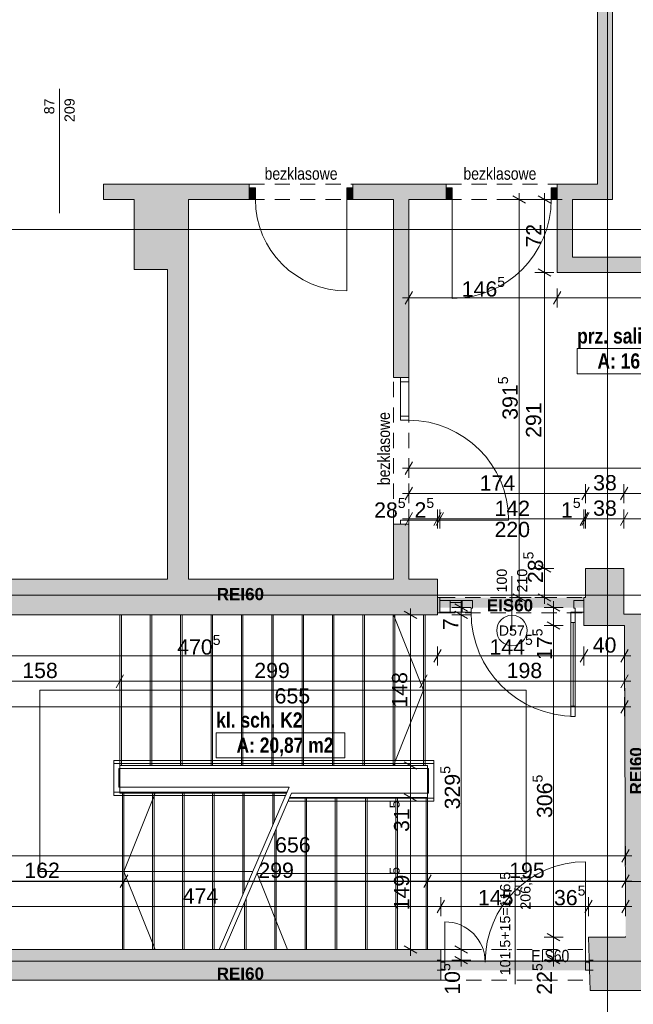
# Paper-space layout 'A-34 RZUT - PIĘTRO 4' of a CAD drawing. Header units: millimetres. Extents: x 0 to 800, y 0 to 550.
# Tile 3 of 15: x 110 to 230, y 162 to 356. Entities that reach past the tile are written whole.
import ezdxf
from ezdxf.xclip import XClip

# ---------------------------------------------------------------- set-up
doc = ezdxf.new("R2010")
doc.units = ezdxf.units.MM
doc.header["$MEASUREMENT"] = 0
doc.header["$XCLIPFRAME"] = 0
for name, pattern in [('ACAD_ISO03W100', [300, 120, -180]), ('DASHDOTX2', [1000, 500, -250, 0, -250]), ('GESTRICHELT2', [93.75, 62.5, -31.25]), ('Przer. długie kreski', [2.5, 1.5, -1])]:
    doc.linetypes.add(name, pattern=pattern)
for name, color, linetype, lineweight in [('A_linie przekroju_Nr_pióra__1', 7, 'Continuous', 20), ('A_strefy_Nr_pióra__1', 7, 'Continuous', 20), ('A_wymiary_Nr_pióra__1', 7, 'Continuous', 20), ('A_wymiary_Nr_pióra__2', 8, 'Continuous', 13), ('A_ściany_Nr_pióra__1', 7, 'Continuous', 20), ('Drzwi Archicad_Nr_pióra__1', 7, 'Continuous', 20), ('Drzwi Archicad_Nr_pióra__3', 252, 'Continuous', 13), ('Znaczniki drzwi Archicada_Nr_pióra__3', 252, 'Continuous', 13)]:
    doc.layers.add(name, color=color, linetype=linetype, lineweight=lineweight)
for name, color, linetype, lineweight, true_color in [('A_opis_Nr_pióra__8', 7, 'Continuous', 13, 0x4c4c4c), ('A_osie_Nr_pióra__16', 7, 'Continuous', 5, 0x0f0f0f), ('A_pochwyt_Nr_pióra__161', 7, 'Continuous', 5, 0x949494), ('A_ppoż proj_Nr_pióra__8', 7, 'Continuous', 13, 0x4c4c4c), ('A_ppoż_Nr_pióra__8', 7, 'Continuous', 13, 0x4c4c4c), ('A_schody_Nr_pióra__10', 7, 'Continuous', 13, 0x4b4b4b), ('A_schody_Nr_pióra__4', 7, 'Continuous', 18, 0x4b4b4b), ('A_ściany_Nr_pióra__10', 7, 'Continuous', 13, 0x4b4b4b)]:
    doc.layers.add(name, color=color, linetype=linetype, lineweight=lineweight, true_color=true_color)
for name, color, linetype in [('A_podrys', 7, 'Continuous'), ('A_ppoż', 7, 'Continuous'), ('A_ppoż proj', 7, 'Continuous'), ('A_ściany', 7, 'Continuous'), ('Drzwi Archicad', 7, 'Continuous')]:
    doc.layers.add(name, color=color, linetype=linetype)
doc.styles.add('STYL_AUTOMATYCZNY_1', font='arial.ttf')
doc.styles.add('STYL_AUTOMATYCZNY_2', font='ARIALN.TTF')
doc.styles.add('STYL_AUTOMATYCZNY_3', font='arial.ttf')
doc.styles.add('STYL_AUTOMATYCZNY_4', font='arial.ttf')
doc.styles.add('STYL_AUTOMATYCZNY_5', font='arial.ttf')
doc.styles.add('STYL_AUTOMATYCZNY_6', font='ARIALN.TTF')

# ---------------------------------------------------------------- blocks, each defined once
blk = doc.blocks.new('Rysunek_1_1', base_point=(-3193.21, -647.6))
at = {"layer": 'A_ppoż', "linetype": 'Continuous', "lineweight": 0, "true_color": 0x0b0b0b}
blk.add_hatch(color=28, dxfattribs=at).paths.add_polyline_path([(192.53, 168.77), (221.83, 168.77), (221.83, 170.77), (192.53, 170.77)])
at = {"layer": 'A_ppoż proj', "linetype": 'Continuous', "lineweight": 0, "true_color": 0x121212}
blk.add_hatch(color=250, dxfattribs=at).paths.add_polyline_path([(220.73, 242.11), (192.35, 242.11), (192.35, 240.15), (220.73, 240.15)])
at = {"layer": 'A_ściany', "linetype": 'Continuous', "lineweight": 0, "true_color": 0x000000}
for points in [[(223.37, 419.93), (223.37, 323.45), (226.37, 323.45), (226.37, 419.93)], [(126.11, 320.45), (154.81, 320.45), (154.81, 323.45), (126.11, 323.45)], [(175.21, 320.45), (183.21, 320.45), (186.21, 323.45), (175.21, 323.45)], [(186.21, 323.45), (183.21, 320.45), (183.21, 285.39), (186.21, 285.39)], [(186.21, 320.45), (193.59, 320.45), (193.59, 323.45), (186.21, 323.45)], [(215.47, 320.45), (226.37, 320.45), (226.37, 323.45), (215.47, 323.45)], [(142.81, 306.69), (142.81, 320.45), (132.11, 320.45), (132.11, 306.69)], [(215.47, 320.45), (215.47, 306.07), (218.47, 309.07), (218.47, 320.45)], [(215.47, 306.07), (287.41, 306.07), (287.41, 309.07), (218.47, 309.07)], [(142.81, 245.71), (142.81, 306.69), (138.71, 306.69), (138.71, 245.71)], [(183.21, 245.71), (186.21, 245.71), (186.21, 256.53), (183.21, 256.53)], [(228.61, 247.85), (221.01, 247.85), (221.01, 242.11), (220.73, 242.11), (220.73, 236.63), (228.73, 236.63), (228.74, 233.08), (234.11, 233.09), (234.12, 233.87), (234.22, 233.87), (234.22, 238.87), (228.61, 238.87)], [(97.73, 238.71), (191.87, 238.71), (191.87, 245.71), (87.64, 245.71)], [(191.88, 239.11), (192.35, 239.11), (192.35, 242.11), (191.88, 242.11)], [(228.74, 233.08), (228.92, 175.31), (233.81, 175.31), (234.11, 233.09)], [(233.73, 175.31), (221.63, 175.31), (221.92, 164.78), (233.85, 164.78)], [(192.53, 172.85), (97.73, 172.85), (97.73, 166.85), (192.53, 166.85)]]:
    blk.add_hatch(color=18, dxfattribs=at).paths.add_polyline_path(points)
at = {"layer": 'Drzwi Archicad', "linetype": 'Continuous', "lineweight": 0, "true_color": 0xfdfdfd}
for points in [[(154.81, 322.75), (154.81, 320.45), (156.01, 320.45), (156.01, 322.75)], [(175.21, 320.45), (175.21, 322.75), (174.01, 322.75), (174.01, 320.45)], [(193.59, 320.45), (194.79, 320.45), (194.79, 322.75), (193.59, 322.75)], [(215.47, 322.75), (214.27, 322.75), (214.27, 320.45), (215.47, 320.45)]]:
    blk.add_hatch(color=7, dxfattribs=at).paths.add_polyline_path(points)
at = {"layer": 'A_linie przekroju_Nr_pióra__1', "color": 7, "linetype": 'ACAD_ISO03W100', "lineweight": 20, "ltscale": 2}
blk.add_line((83.24, 186.21), (545.17, 186.21), dxfattribs=at)
at = {"layer": 'A_osie_Nr_pióra__16', "color": 250, "linetype": 'DASHDOTX2', "lineweight": 5, "ltscale": 2, "true_color": 0x0f0f0f}
for p, q in [((225.38, 374.19), (225.38, 110.55)), ((545.17, 314.55), (96.77, 314.55)), ((545.17, 242.55), (96.77, 242.55)), ((545.17, 170.55), (96.77, 170.55))]:
    blk.add_line(p, q, dxfattribs=at)
at = {"layer": 'A_pochwyt_Nr_pióra__161', "color": 252, "linetype": 'Continuous', "lineweight": 5, "ltscale": 2, "true_color": 0x949494}
for p, q in [((128.13, 210.05), (128.13, 203.19)), ((128.13, 210.05), (191.13, 210.05)), ((128.13, 209.45), (191.13, 209.45)), ((191.13, 202.05), (191.13, 210.05)), ((129.13, 208.45), (190.13, 208.45)), ((129.13, 208.45), (129.13, 204.79)), ((190.13, 203.65), (190.13, 208.45)), ((128.13, 203.79), (162.2, 203.79)), ((129.13, 204.79), (162.64, 204.79)), ((163.14, 203.65), (190.13, 203.65)), ((128.13, 203.19), (161.95, 203.19)), ((162.46, 202.05), (191.13, 202.05)), ((162.71, 202.65), (191.13, 202.65))]:
    blk.add_line(p, q, dxfattribs=at)
at = {"layer": 'A_schody_Nr_pióra__10', "color": 251, "linetype": 'GESTRICHELT2', "lineweight": 13, "ltscale": 2, "true_color": 0x4b4b4b}
for p, q in [((129.63, 238.71), (129.63, 209.07)), ((135.61, 238.71), (135.61, 209.07)), ((141.59, 238.71), (141.59, 209.07)), ((147.57, 238.71), (147.57, 209.07)), ((153.55, 238.71), (153.55, 209.07)), ((159.53, 238.71), (159.53, 209.07)), ((165.51, 238.71), (165.51, 209.07)), ((171.49, 238.71), (171.49, 209.07)), ((177.47, 238.71), (177.47, 209.07)), ((183.45, 238.71), (183.45, 209.07)), ((189.43, 238.71), (189.43, 209.07)), ((129.83, 172.85), (129.83, 203.61)), ((135.75, 172.85), (135.75, 203.61)), ((141.67, 172.85), (141.67, 203.61)), ((147.59, 172.85), (147.59, 203.61)), ((153.51, 183.61), (153.51, 203.61)), ((159.43, 197.35), (159.43, 203.61)), ((165.79, 172.85), (165.79, 202.79)), ((171.75, 172.85), (171.75, 202.79)), ((177.71, 172.85), (177.71, 202.79)), ((183.67, 172.85), (183.67, 202.79)), ((189.63, 172.85), (189.63, 202.79)), ((159.83, 172.85), (159.83, 195.96)), ((153.87, 172.85), (153.87, 182.12))]:
    blk.add_line(p, q, dxfattribs=at)
at = {"layer": 'A_schody_Nr_pióra__4', "color": 251, "linetype": 'Continuous', "lineweight": 18, "ltscale": 2, "true_color": 0x4b4b4b}
for p, q in [((129.33, 203.61), (129.33, 238.71)), ((135.31, 209.07), (135.31, 238.71)), ((141.29, 209.07), (141.29, 238.71)), ((147.27, 209.07), (147.27, 238.71)), ((153.25, 209.07), (153.25, 238.71)), ((159.23, 209.07), (159.23, 238.71)), ((165.21, 209.07), (165.21, 238.71)), ((171.19, 209.07), (171.19, 238.71)), ((177.17, 209.07), (177.17, 238.71)), ((183.15, 209.07), (183.15, 238.71)), ((183.21, 238.71), (189.13, 223.89)), ((189.13, 209.07), (189.13, 238.71)), ((113.53, 223.89), (209.33, 223.89)), ((113.53, 188.23), (113.53, 223.89)), ((183.21, 209.07), (189.13, 223.89)), ((209.33, 187.82), (209.33, 223.89)), ((189.93, 209.07), (129.33, 209.07)), ((189.93, 209.07), (189.93, 172.85)), ((162.13, 203.61), (129.33, 203.61)), ((130.13, 203.61), (130.13, 172.85)), ((136.28, 203.61), (130.13, 188.23)), ((136.05, 203.61), (136.05, 172.85)), ((141.97, 203.61), (141.97, 172.85)), ((147.89, 203.61), (147.89, 172.85)), ((162.64, 204.79), (148.88, 172.85)), ((163.14, 203.65), (149.88, 172.85)), ((153.81, 203.61), (153.81, 184.31)), ((159.73, 203.61), (159.73, 198.05)), ((189.93, 202.79), (162.77, 202.79)), ((166.09, 202.79), (166.09, 172.85)), ((172.05, 202.79), (172.05, 172.85)), ((178.01, 202.79), (178.01, 172.85)), ((183.97, 202.79), (183.97, 172.85)), ((160.13, 196.66), (160.13, 172.85)), ((155.5, 188.23), (113.53, 188.23)), ((136.28, 172.85), (130.13, 188.23)), ((209.33, 187.82), (156.33, 187.82)), ((162.31, 172.85), (156.33, 187.82)), ((154.17, 182.82), (154.17, 172.85))]:
    blk.add_line(p, q, dxfattribs=at)
at = {"layer": 'A_strefy_Nr_pióra__1', "color": 7, "linetype": 'Continuous', "lineweight": 20, "ltscale": 2}
for p, q in [((219.38, 291.09), (219.38, 286.14)), ((219.38, 291.09), (251.82, 291.09)), ((219.38, 286.14), (251.82, 286.14)), ((148.29, 215.5), (148.29, 210.56)), ((148.29, 215.5), (173.6, 215.5)), ((173.6, 215.5), (173.6, 210.56)), ((148.29, 210.56), (173.6, 210.56))]:
    blk.add_line(p, q, dxfattribs=at)
at = {"layer": 'A_wymiary_Nr_pióra__1', "color": 7, "linetype": 'Continuous', "lineweight": 20, "ltscale": 2}
for p, q in [((209.19, 319.73), (206.69, 321.18)), ((214.19, 319.73), (211.69, 321.18)), ((211.69, 306.8), (214.19, 305.35)), ((186.94, 302.32), (185.49, 299.82)), ((216.2, 302.32), (214.75, 299.82)), ((186.94, 268.82), (185.49, 266.32)), ((186.94, 263.82), (185.49, 261.32)), ((221.74, 263.82), (220.29, 261.32)), ((229.34, 263.82), (227.89, 261.32)), ((186.94, 258.82), (185.49, 256.32)), ((191.15, 256.32), (192.6, 258.82)), ((193.07, 258.82), (191.63, 256.32)), ((220.01, 256.32), (221.46, 258.82)), ((221.74, 258.82), (220.29, 256.32)), ((229.34, 258.82), (227.89, 256.32)), ((211.69, 248.58), (214.19, 247.13)), ((206.69, 242.83), (209.19, 241.38)), ((211.69, 242.83), (214.19, 241.38)), ((195.31, 240.87), (197.81, 239.42)), ((215.98, 239.42), (213.48, 240.87)), ((187.81, 237.98), (185.31, 239.43)), ((197.81, 237.98), (195.31, 239.43)), ((213.48, 237.35), (215.98, 235.9)), ((192.6, 231.88), (191.15, 229.38)), ((221.46, 231.88), (220.01, 229.38)), ((228.01, 229.38), (229.46, 231.88)), ((130.06, 226.88), (128.61, 224.38)), ((189.86, 226.88), (188.41, 224.38)), ((228.01, 224.38), (229.46, 226.88)), ((228.01, 219.38), (229.46, 221.88)), ((185.31, 209.79), (187.81, 208.34)), ((185.31, 203.51), (187.81, 202.06)), ((228.2, 190.06), (229.65, 192.56)), ((130.86, 187.56), (129.41, 185.06)), ((190.66, 187.56), (189.21, 185.06)), ((228.2, 185.06), (229.65, 187.56)), ((193.26, 182.56), (191.81, 180.06)), ((222.36, 182.56), (220.91, 180.06)), ((228.2, 180.06), (229.65, 182.56)), ((213.48, 176.03), (215.98, 174.58)), ((185.31, 173.57), (187.81, 172.12)), ((195.31, 173.57), (197.81, 172.12)), ((195.31, 171.49), (197.81, 170.04)), ((213.48, 171.49), (215.98, 170.04))]:
    blk.add_line(p, q, dxfattribs=at)
at = {"layer": 'A_wymiary_Nr_pióra__2', "color": 8, "linetype": 'Continuous', "lineweight": 13, "ltscale": 2}
for p, q in [((207.94, 320.45), (207.94, 321.68)), ((212.94, 320.45), (212.94, 321.68)), ((209.81, 320.45), (206.06, 320.45)), ((207.94, 242.11), (207.94, 320.45)), ((214.81, 320.45), (211.06, 320.45)), ((212.94, 306.07), (212.94, 320.45)), ((214.81, 306.07), (211.06, 306.07)), ((212.94, 247.85), (212.94, 306.07)), ((186.21, 299.2), (186.21, 302.95)), ((215.47, 299.2), (215.47, 302.95)), ((184.99, 301.07), (186.21, 301.07)), ((186.21, 301.07), (215.47, 301.07)), ((215.47, 301.07), (281.71, 301.07)), ((186.21, 265.7), (186.21, 269.45)), ((184.99, 267.57), (186.21, 267.57)), ((186.21, 267.57), (283.49, 267.57)), ((186.21, 260.7), (186.21, 264.45)), ((221.01, 260.7), (221.01, 264.45)), ((228.61, 260.7), (228.61, 264.45)), ((184.99, 262.57), (186.21, 262.57)), ((186.21, 262.57), (221.01, 262.57)), ((221.01, 262.57), (228.61, 262.57)), ((228.61, 262.57), (277.99, 262.57)), ((186.21, 255.7), (186.21, 259.45)), ((191.87, 255.7), (191.87, 259.45)), ((192.35, 255.7), (192.35, 259.45)), ((220.73, 255.7), (220.73, 259.45)), ((221.01, 255.7), (221.01, 259.45)), ((228.61, 255.7), (228.61, 259.45)), ((184.99, 257.57), (186.21, 257.57)), ((186.21, 257.57), (191.87, 257.57)), ((191.87, 257.57), (192.35, 257.57)), ((192.35, 257.57), (220.73, 257.57)), ((220.73, 257.57), (221.01, 257.57)), ((221.01, 257.57), (228.61, 257.57)), ((228.61, 257.57), (245.03, 257.57)), ((214.81, 247.85), (211.06, 247.85)), ((212.94, 242.11), (212.94, 247.85)), ((196.56, 240.15), (196.56, 241.37)), ((209.81, 242.11), (206.06, 242.11)), ((207.94, 240.88), (207.94, 242.11)), ((214.81, 242.11), (211.06, 242.11)), ((212.94, 240.88), (212.94, 242.11)), ((214.73, 240.15), (214.73, 241.37)), ((188.44, 238.71), (184.69, 238.71)), ((186.56, 238.71), (186.56, 239.93)), ((186.56, 209.07), (186.56, 238.71)), ((198.44, 240.15), (194.69, 240.15)), ((198.44, 238.71), (194.69, 238.71)), ((196.56, 238.71), (196.56, 240.15)), ((196.56, 172.85), (196.56, 238.71)), ((216.61, 240.15), (212.86, 240.15)), ((214.73, 236.63), (214.73, 240.15)), ((216.61, 236.63), (212.86, 236.63)), ((214.73, 175.31), (214.73, 236.63)), ((191.87, 228.75), (191.87, 232.5)), ((220.73, 228.75), (220.73, 232.5)), ((228.73, 228.75), (228.73, 232.5)), ((97.73, 230.63), (191.87, 230.63)), ((191.87, 230.63), (220.73, 230.63)), ((220.73, 230.63), (228.73, 230.63)), ((228.73, 230.63), (229.96, 230.63)), ((129.33, 223.75), (129.33, 227.5)), ((189.13, 223.75), (189.13, 227.5)), ((228.73, 223.75), (228.73, 227.5)), ((97.73, 225.63), (129.33, 225.63)), ((129.33, 225.63), (189.13, 225.63)), ((189.13, 225.63), (228.73, 225.63)), ((228.73, 225.63), (229.96, 225.63)), ((228.73, 218.75), (228.73, 222.5)), ((97.73, 220.63), (228.73, 220.63)), ((228.73, 220.63), (229.96, 220.63)), ((188.44, 209.07), (184.69, 209.07)), ((186.56, 202.79), (186.56, 209.07)), ((188.44, 202.79), (184.69, 202.79)), ((186.56, 172.85), (186.56, 202.79)), ((228.92, 189.43), (228.92, 193.18)), ((97.73, 191.31), (228.92, 191.31)), ((228.92, 191.31), (230.15, 191.31)), ((130.13, 184.43), (130.13, 188.18)), ((189.93, 184.43), (189.93, 188.18)), ((228.92, 184.43), (228.92, 188.18)), ((97.73, 186.31), (130.13, 186.31)), ((130.13, 186.31), (189.93, 186.31)), ((189.93, 186.31), (228.92, 186.31)), ((228.92, 186.31), (230.15, 186.31)), ((192.53, 179.43), (192.53, 183.18)), ((221.63, 179.43), (221.63, 183.18)), ((228.92, 179.43), (228.92, 183.18)), ((97.73, 181.31), (192.53, 181.31)), ((192.53, 181.31), (221.63, 181.31)), ((221.63, 181.31), (228.92, 181.31)), ((228.92, 181.31), (230.15, 181.31)), ((216.61, 175.31), (212.86, 175.31)), ((214.73, 170.77), (214.73, 175.31)), ((188.44, 172.85), (184.69, 172.85)), ((186.56, 171.62), (186.56, 172.85)), ((198.44, 172.85), (194.69, 172.85)), ((196.56, 170.77), (196.56, 172.85)), ((198.44, 170.77), (194.69, 170.77)), ((196.56, 169.54), (196.56, 170.77)), ((216.61, 170.77), (212.86, 170.77)), ((214.73, 169.54), (214.73, 170.77))]:
    blk.add_line(p, q, dxfattribs=at)
at = {"layer": 'A_ściany_Nr_pióra__1', "color": 7, "linetype": 'Continuous', "lineweight": 20, "ltscale": 2}
for p, q in [((126.11, 320.45), (126.11, 323.45)), ((154.81, 323.45), (154.07, 323.45)), ((154.81, 322.75), (154.81, 323.45)), ((154.81, 320.45), (154.81, 322.75)), ((175.21, 323.45), (175.95, 323.45)), ((175.21, 322.75), (175.21, 323.45)), ((175.21, 320.45), (175.21, 322.75)), ((193.59, 323.45), (192.85, 323.45)), ((193.59, 322.75), (193.59, 323.45)), ((193.59, 320.45), (193.59, 322.75)), ((215.47, 323.45), (216.21, 323.45)), ((215.47, 322.75), (215.47, 323.45)), ((215.47, 320.45), (215.47, 322.75)), ((154.81, 320.45), (153.87, 320.45)), ((175.21, 320.45), (176.15, 320.45)), ((193.59, 320.45), (192.65, 320.45)), ((215.47, 320.45), (216.41, 320.45)), ((183.21, 285.39), (183.21, 286.13)), ((184.61, 285.39), (183.21, 285.39)), ((186.21, 285.39), (184.61, 285.39)), ((186.21, 285.39), (186.21, 286.13)), ((183.21, 256.53), (183.21, 255.79)), ((184.61, 256.53), (183.21, 256.53)), ((186.21, 256.53), (184.61, 256.53)), ((186.21, 256.53), (186.21, 255.79)), ((192.35, 242.11), (192.35, 241.51)), ((192.35, 241.51), (192.35, 239.21)), ((220.73, 242.11), (220.73, 241.51)), ((220.73, 241.51), (220.73, 239.21)), ((192.35, 239.21), (192.35, 239.11)), ((220.73, 239.21), (220.73, 239.11)), ((192.53, 170.77), (191.79, 170.77)), ((192.53, 170.37), (192.53, 170.77)), ((221.83, 170.77), (222.57, 170.77)), ((221.83, 170.37), (221.83, 170.77)), ((192.53, 168.77), (191.79, 168.77)), ((192.53, 168.77), (192.53, 170.37)), ((221.83, 168.77), (221.83, 170.37)), ((221.83, 168.77), (222.57, 168.77))]:
    blk.add_line(p, q, dxfattribs=at)
at = {"layer": 'A_ściany_Nr_pióra__1', "color": 7, "linetype": 'Continuous', "lineweight": 20, "ltscale": 2, "flags": 128}
for points in [[(223.37, 419.93), (223.37, 323.45)], [(226.37, 323.45), (226.37, 419.93)], [(154.81, 323.45), (126.11, 323.45)], [(186.21, 323.45), (175.21, 323.45)], [(193.59, 323.45), (186.21, 323.45)], [(223.37, 323.45), (215.47, 323.45)], [(226.37, 320.45), (226.37, 323.45)], [(126.11, 320.45), (132.11, 320.45)], [(132.11, 320.45), (132.11, 306.69)], [(142.81, 320.45), (154.81, 320.45)], [(142.81, 306.69), (142.81, 320.45)], [(175.21, 320.45), (183.21, 320.45)], [(183.21, 320.45), (183.21, 285.39)], [(186.21, 285.39), (186.21, 320.45)], [(186.21, 320.45), (193.59, 320.45)], [(215.47, 320.45), (215.47, 306.07)], [(218.47, 309.07), (218.47, 320.45)], [(218.47, 320.45), (226.37, 320.45)], [(287.41, 309.07), (218.47, 309.07)], [(132.11, 306.69), (138.71, 306.69)], [(138.71, 306.69), (138.71, 245.71)], [(142.81, 245.71), (142.81, 306.69)], [(215.47, 306.07), (287.41, 306.07)], [(183.21, 256.53), (183.21, 245.71)], [(186.21, 245.71), (186.21, 256.53)], [(228.61, 247.85), (221.01, 247.85)], [(221.01, 247.85), (221.01, 242.11)], [(228.61, 238.87), (228.61, 247.85)], [(138.71, 245.71), (87.64, 245.71)], [(183.21, 245.71), (142.81, 245.71)], [(191.87, 245.71), (186.21, 245.71)], [(191.87, 238.71), (191.87, 245.71)], [(192.35, 242.11), (191.88, 242.11)], [(191.88, 242.11), (191.88, 239.11)], [(221.01, 242.11), (220.73, 242.11)], [(97.73, 238.71), (191.87, 238.71)], [(191.88, 239.11), (192.35, 239.11)], [(220.73, 239.11), (220.73, 236.63)], [(234.22, 238.87), (228.61, 238.87)], [(220.73, 236.63), (228.73, 236.63)], [(228.73, 236.63), (228.74, 233.08)], [(228.74, 233.08), (228.91, 180.41)], [(228.92, 175.31), (221.63, 175.31)], [(221.63, 175.31), (221.92, 164.78)], [(228.92, 175.41), (228.92, 175.31)], [(192.53, 172.85), (97.73, 172.85)], [(192.53, 166.85), (192.53, 172.85)], [(97.73, 166.85), (192.53, 166.85)], [(221.92, 164.78), (233.85, 164.78)]]:
    blk.add_lwpolyline(points, dxfattribs=at)
at = {"layer": 'A_ściany_Nr_pióra__10', "color": 251, "linetype": 'Przer. długie kreski', "lineweight": 13, "ltscale": 2, "true_color": 0x4b4b4b}
for p, q in [((154.81, 323.45), (175.21, 323.45)), ((193.59, 323.45), (215.47, 323.45)), ((154.81, 320.45), (175.21, 320.45)), ((193.59, 320.45), (215.47, 320.45)), ((183.21, 256.53), (183.21, 285.39)), ((186.21, 256.53), (186.21, 285.39)), ((192.53, 172.85), (221.63, 172.85)), ((192.53, 166.85), (221.83, 166.85))]:
    blk.add_line(p, q, dxfattribs=at)
at = {"layer": 'Drzwi Archicad_Nr_pióra__1', "color": 7, "linetype": 'Continuous', "lineweight": 20, "ltscale": 2}
for p, q in [((126.11, 320.45), (126.11, 323.45)), ((154.81, 323.45), (154.07, 323.45)), ((154.81, 323.45), (154.07, 323.45)), ((154.81, 322.75), (154.81, 323.45)), ((154.81, 322.75), (154.81, 323.45)), ((154.81, 322.75), (156.01, 322.75)), ((154.81, 320.45), (154.81, 322.75)), ((154.81, 320.45), (154.81, 322.75)), ((154.81, 320.45), (154.81, 322.75)), ((156.01, 322.75), (156.01, 320.45)), ((174.01, 320.45), (174.01, 322.75)), ((174.01, 322.75), (175.21, 322.75)), ((175.21, 322.75), (175.21, 323.45)), ((175.21, 322.75), (175.21, 323.45)), ((175.21, 323.45), (175.95, 323.45)), ((175.21, 323.45), (175.95, 323.45)), ((175.21, 322.75), (175.21, 320.45)), ((175.21, 320.45), (175.21, 322.75)), ((175.21, 320.45), (175.21, 322.75)), ((193.59, 323.45), (192.85, 323.45)), ((193.59, 323.45), (192.85, 323.45)), ((193.59, 322.75), (193.59, 323.45)), ((193.59, 322.75), (193.59, 323.45)), ((194.79, 322.75), (193.59, 322.75)), ((193.59, 322.75), (193.59, 320.45)), ((193.59, 320.45), (193.59, 322.75)), ((193.59, 320.45), (193.59, 322.75)), ((194.79, 320.45), (194.79, 322.75)), ((215.47, 322.75), (214.27, 322.75)), ((214.27, 322.75), (214.27, 320.45)), ((215.47, 322.75), (215.47, 323.45)), ((215.47, 322.75), (215.47, 323.45)), ((215.47, 323.45), (216.21, 323.45)), ((215.47, 323.45), (216.21, 323.45)), ((215.47, 320.45), (215.47, 322.75)), ((215.47, 320.45), (215.47, 322.75)), ((215.47, 320.45), (215.47, 322.75)), ((154.81, 320.45), (153.87, 320.45)), ((154.81, 320.45), (153.87, 320.45)), ((156.01, 320.45), (154.81, 320.45)), ((175.21, 320.45), (174.01, 320.45)), ((174.01, 320.45), (174.01, 302.45)), ((175.21, 320.45), (176.15, 320.45)), ((175.21, 320.45), (176.15, 320.45)), ((193.59, 320.45), (192.65, 320.45)), ((193.59, 320.45), (192.65, 320.45)), ((193.59, 320.45), (194.79, 320.45)), ((194.79, 320.45), (194.79, 300.97)), ((214.27, 320.45), (215.47, 320.45)), ((215.47, 320.45), (216.41, 320.45)), ((215.47, 320.45), (216.41, 320.45)), ((183.21, 285.39), (183.21, 286.13)), ((183.21, 285.39), (183.21, 286.13)), ((184.61, 285.39), (183.21, 285.39)), ((184.61, 285.39), (183.21, 285.39)), ((184.61, 285.39), (184.61, 284.59)), ((186.21, 285.39), (184.61, 285.39)), ((186.21, 285.39), (184.61, 285.39)), ((186.21, 285.39), (184.61, 285.39)), ((186.21, 285.39), (186.21, 286.13)), ((186.21, 285.39), (186.21, 286.13)), ((186.21, 284.59), (186.21, 285.39)), ((184.61, 284.59), (186.21, 284.59)), ((184.61, 284.59), (184.61, 277.79)), ((186.21, 284.59), (184.61, 284.59)), ((186.21, 277.79), (186.21, 284.59)), ((184.61, 277.79), (184.61, 276.99)), ((186.21, 277.79), (184.61, 277.79)), ((184.61, 277.79), (186.21, 277.79)), ((186.21, 276.99), (186.21, 277.79)), ((184.61, 276.99), (186.21, 276.99)), ((184.61, 256.53), (183.21, 256.53)), ((184.61, 256.53), (183.21, 256.53)), ((183.21, 256.53), (183.21, 255.79)), ((183.21, 256.53), (183.21, 255.79)), ((186.21, 257.33), (184.61, 257.33)), ((184.61, 257.33), (184.61, 256.53)), ((184.61, 256.53), (186.21, 256.53)), ((186.21, 256.53), (184.61, 256.53)), ((186.21, 256.53), (184.61, 256.53)), ((186.21, 256.53), (186.21, 257.33)), ((186.21, 257.33), (205.87, 257.33)), ((186.21, 256.53), (186.21, 255.79)), ((186.21, 256.53), (186.21, 255.79)), ((221.03, 170.37), (221.03, 190.13)), ((193.33, 170.37), (193.33, 178.31)), ((192.53, 170.77), (191.79, 170.77)), ((192.53, 170.77), (191.79, 170.77)), ((192.53, 170.37), (192.53, 170.77)), ((192.53, 170.37), (192.53, 170.77)), ((221.83, 170.37), (221.83, 170.77)), ((221.83, 170.37), (221.83, 170.77)), ((221.83, 170.77), (222.57, 170.77)), ((221.83, 170.77), (222.57, 170.77)), ((192.53, 168.77), (191.79, 168.77)), ((192.53, 168.77), (191.79, 168.77)), ((193.33, 170.37), (192.53, 170.37)), ((192.53, 170.37), (192.53, 168.77)), ((192.53, 168.77), (192.53, 170.37)), ((192.53, 168.77), (192.53, 170.37)), ((192.53, 168.77), (193.33, 168.77)), ((193.33, 168.77), (193.33, 170.37)), ((221.83, 170.37), (221.03, 170.37)), ((221.03, 170.37), (221.03, 168.77)), ((221.03, 168.77), (221.83, 168.77)), ((221.83, 168.77), (221.83, 170.37)), ((221.83, 168.77), (221.83, 170.37)), ((221.83, 168.77), (221.83, 170.37)), ((221.83, 168.77), (222.57, 168.77)), ((221.83, 168.77), (222.57, 168.77))]:
    blk.add_line(p, q, dxfattribs=at)
for centre, radius, start, end in [((174.01, 320.45), 18, 180, 270), ((194.79, 320.45), 19.48, 270, 0), ((186.21, 257.33), 19.66, 0, 90), ((221.03, 170.37), 19.76, 90, 180), ((193.33, 170.37), 7.94, 0, 90)]:
    blk.add_arc(centre, radius, start, end, dxfattribs=at)
at = {"layer": 'Drzwi Archicad_Nr_pióra__3', "color": 252, "linetype": 'Przer. długie kreski', "lineweight": 13, "ltscale": 2}
for p, q in [((192.35, 242.11), (220.73, 242.11)), ((192.35, 239.11), (220.73, 239.11))]:
    blk.add_line(p, q, dxfattribs=at)
at = {"layer": 'Drzwi Archicad_Nr_pióra__3', "color": 252, "linetype": 'Continuous', "lineweight": 13, "ltscale": 2}
for p, q in [((192.35, 242.11), (192.35, 241.51)), ((192.35, 241.51), (194.35, 241.51)), ((192.35, 239.21), (192.35, 241.51)), ((192.35, 241.51), (192.35, 239.21)), ((192.35, 241.51), (192.35, 239.21)), ((194.35, 241.51), (194.35, 239.21)), ((196.75, 241.51), (194.35, 241.51)), ((194.35, 241.51), (194.35, 239.21)), ((194.35, 241.15), (196.75, 241.15)), ((196.75, 239.21), (196.75, 241.51)), ((196.75, 241.51), (198.75, 241.51)), ((196.75, 239.21), (196.75, 241.51)), ((198.75, 241.51), (198.75, 240.01)), ((218.73, 240.01), (218.73, 241.51)), ((218.73, 241.51), (220.73, 241.51)), ((220.73, 242.11), (220.73, 241.51)), ((220.73, 241.51), (220.73, 239.21)), ((220.73, 241.51), (220.73, 239.21)), ((220.73, 241.51), (220.73, 239.21)), ((194.35, 239.21), (192.35, 239.21)), ((192.35, 239.21), (192.35, 239.11)), ((194.35, 239.21), (196.75, 239.21)), ((196.75, 239.21), (194.35, 239.21)), ((198.51, 239.21), (196.75, 239.21)), ((198.75, 240.01), (198.51, 240.01)), ((198.51, 240.01), (198.51, 239.21)), ((218.17, 239.21), (218.17, 237.21)), ((218.97, 239.21), (218.17, 239.21)), ((218.97, 240.01), (218.73, 240.01)), ((218.97, 239.21), (218.97, 240.01)), ((220.73, 239.21), (218.97, 239.21)), ((218.97, 237.21), (218.97, 239.21)), ((220.73, 239.21), (220.73, 239.11)), ((218.17, 237.21), (218.97, 237.21)), ((218.57, 220.74), (218.57, 237.21)), ((218.97, 220.74), (218.17, 220.74)), ((218.17, 220.74), (218.17, 218.74)), ((218.97, 218.74), (218.97, 220.74)), ((218.17, 218.74), (218.97, 218.74))]:
    blk.add_line(p, q, dxfattribs=at)
at = {"layer": 'Drzwi Archicad_Nr_pióra__3', "color": 252, "linetype": 'Continuous', "lineweight": 13, "ltscale": 2, "flags": 128}
for points in [[(218.57, 220.74), (218.57, 237.21), (218.17, 237.21), (218.17, 220.74)], [(218.97, 220.74), (218.97, 237.21), (218.57, 237.21), (218.57, 220.74)]]:
    blk.add_lwpolyline(points, close=True, dxfattribs=at)
at = {"layer": 'Drzwi Archicad_Nr_pióra__3', "color": 252, "linetype": 'Continuous', "lineweight": 13, "ltscale": 2}
blk.add_arc((218.97, 239.21), 20.47, 180, 270, dxfattribs=at)
at = {"layer": 'Znaczniki drzwi Archicada_Nr_pióra__3', "color": 252, "linetype": 'Continuous', "lineweight": 13, "ltscale": 2}
for p, q in [((117.41, 342.23), (117.41, 317.76)), ((206.54, 235.62), (206.54, 246.35)), ((207.18, 189.54), (207.18, 166.07))]:
    blk.add_line(p, q, dxfattribs=at)
at = {"layer": 'Znaczniki drzwi Archicada_Nr_pióra__3', "color": 252, "linetype": 'Continuous', "lineweight": 13, "ltscale": 2, "flags": 128}
blk.add_lwpolyline([(203.54, 235.62, 1), (209.54, 235.62, 1)], format="xyb", close=True, dxfattribs=at)
at = {"layer": 'A_opis_Nr_pióra__8', "color": 251, "linetype": 'Continuous', "lineweight": 13, "true_color": 0x4c4c4c, "insert": (108.56, 154.17), "char_height": 2.4, "width": 36.3149, "attachment_point": 4, "line_spacing_factor": 0.987309, "style": 'STYL_AUTOMATYCZNY_2'}
blk.add_mtext('\\A1;{\\pql;\\fArial Narrow|b0|i0|c238|p0;\\W1.000000;okno wyposażyć w siłowniki i podłączyć do SSP; służy jako upust dymu w trakcie pożaru}', dxfattribs=at)
at = {"layer": 'A_ppoż proj_Nr_pióra__8', "color": 251, "linetype": 'Continuous', "lineweight": 13, "true_color": 0x4c4c4c, "char_height": 2.4, "attachment_point": 5, "style": 'STYL_AUTOMATYCZNY_3'}
for s, insert in [('\\A1;{\\pqc;\\fArial|b1|i0|c238|p0;\\W1.000000;REI60}', (153.05, 242.78)), ('\\A1;{\\pqc;\\fArial|b1|i0|c238|p0;\\W1.000000;EIS60}', (206.14, 240.57)), ('\\A1;{\\pqc;\\fArial|b1|i0|c238|p0;\\W1.000000;REI60}', (153.05, 168.1))]:
    blk.add_mtext(s, dxfattribs=dict(at, insert=insert))
at = {"layer": 'A_ppoż proj_Nr_pióra__8', "color": 251, "linetype": 'Continuous', "lineweight": 13, "true_color": 0x4c4c4c, "insert": (231.01, 208.02), "char_height": 2.4, "attachment_point": 5, "rotation": 90, "style": 'STYL_AUTOMATYCZNY_3'}
blk.add_mtext('\\A1;{\\pqc;\\fArial|b1|i0|c238|p0;\\W1.000000;REI60}', dxfattribs=at)
at = {"layer": 'A_ppoż_Nr_pióra__8', "color": 251, "linetype": 'Continuous', "lineweight": 13, "true_color": 0x4c4c4c, "char_height": 2.4, "attachment_point": 5, "style": 'STYL_AUTOMATYCZNY_2'}
for s, insert in [('\\A1;{\\pqc;\\fArial Narrow|b0|i0|c238|p0;\\W1.000000;bezklasowe}', (165.01, 325.51)), ('\\A1;{\\pqc;\\fArial Narrow|b0|i0|c238|p0;\\W1.000000;bezklasowe}', (204.17, 325.51)), ('\\A1;{\\pqc;\\fArial Narrow|b0|i0|c238|p0;\\W1.000000;EIS60}', (214.09, 171.57))]:
    blk.add_mtext(s, dxfattribs=dict(at, insert=insert))
at = {"layer": 'A_ppoż_Nr_pióra__8', "color": 251, "linetype": 'Continuous', "lineweight": 13, "true_color": 0x4c4c4c, "insert": (181.33, 271.42), "char_height": 2.4, "attachment_point": 5, "rotation": 90, "style": 'STYL_AUTOMATYCZNY_2'}
blk.add_mtext('\\A1;{\\pqc;\\fArial Narrow|b0|i0|c238|p0;\\W1.000000;bezklasowe}', dxfattribs=at)
at = {"layer": 'A_strefy_Nr_pióra__1', "color": 7, "linetype": 'Continuous', "lineweight": 20, "char_height": 3, "attachment_point": 1, "style": 'STYL_AUTOMATYCZNY_6'}
for s, insert in [('\\A1;{\\pql;\\fArial Narrow|b1|i0|c238|p0;\\W1.000000;prz. sali zabiegowej}', (219.38, 295.09)), ('\\A1;{\\pql;\\fArial Narrow|b1|i0|c238|p0;\\W1.000000;A: 16,81 m2}', (223.38, 290.16)), ('\\A1;{\\pql;\\fArial Narrow|b1|i0|c238|p0;\\W1.000000;kl. sch. K2}', (148.29, 219.52)), ('\\A1;{\\pql;\\fArial Narrow|b1|i0|c238|p0;\\W1.000000;A: 20,87 m2}', (152.29, 214.57))]:
    blk.add_mtext(s, dxfattribs=dict(at, insert=insert))
at = {"layer": 'A_wymiary_Nr_pióra__1', "color": 7, "linetype": 'Continuous', "lineweight": 20, "char_height": 3, "attachment_point": 7, "rotation": 90, "style": 'STYL_AUTOMATYCZNY_5'}
for s, insert, width in [('\\A1;{\\pql;\\fArial|b0|i0|c238|p0;\\W1.000000;72}', (212.34, 310.98), 4.5763), ('\\A1;{\\pql;\\fArial|b0|i0|c238|p0;\\W1.000000;291}', (212.34, 273.53), 6.8645), ('\\A1;{\\pql;\\fArial|b0|i0|c238|p0;\\W1.000000;7}', (195.96, 235.69), 2.2882), ('\\A1;{\\pql;\\fArial|b0|i0|c238|p0;\\W1.000000;148}', (185.96, 220.45), 6.8645)]:
    blk.add_mtext(s, dxfattribs=dict(at, insert=insert, width=width))
at = {"layer": 'A_wymiary_Nr_pióra__1', "color": 7, "linetype": 'Continuous', "lineweight": 20, "char_height": 3, "attachment_point": 7, "style": 'STYL_AUTOMATYCZNY_1'}
for s, insert in [('\\A1;{\\pql;\\fArial|b0|i0|c238|p0;\\W1.000000;146\\fArial|b0|i0|c238|p0;\\W1.000000;\\A1{\\H.66x;\\S5^  ;}}', (196.66, 300.46)), ('\\A1;{\\pql;\\fArial|b0|i0|c238|p0;\\W1.000000;28\\fArial|b0|i0|c238|p0;\\W1.000000;\\A1{\\H.66x;\\S5^  ;}}', (179.4, 256.96)), ('\\A1;{\\pql;\\fArial|b0|i0|c238|p0;\\W1.000000;2\\fArial|b0|i0|c238|p0;\\W1.000000;\\A1{\\H.66x;\\S5^  ;}}', (187.35, 256.98)), ('\\A1;{\\pql;\\fArial|b0|i0|c238|p0;\\W1.000000;1\\fArial|b0|i0|c238|p0;\\W1.000000;\\A1{\\H.66x;\\S5^  ;}}', (216.21, 256.98)), ('\\A1;{\\pql;\\fArial|b0|i0|c238|p0;\\W1.000000;470\\fArial|b0|i0|c238|p0;\\W1.000000;\\A1{\\H.66x;\\S5^  ;}}', (140.62, 230.01)), ('\\A1;{\\pql;\\fArial|b0|i0|c238|p0;\\W1.000000;144\\fArial|b0|i0|c238|p0;\\W1.000000;\\A1{\\H.66x;\\S5^  ;}}', (202.12, 230.03)), ('\\A1;{\\pql;\\fArial|b0|i0|c238|p0;\\W1.000000;145\\fArial|b0|i0|c238|p0;\\W1.000000;\\A1{\\H.66x;\\S5^  ;}}', (199.85, 180.69)), ('\\A1;{\\pql;\\fArial|b0|i0|c238|p0;\\W1.000000;36\\fArial|b0|i0|c238|p0;\\W1.000000;\\A1{\\H.66x;\\S5^  ;}}', (214.82, 180.69))]:
    blk.add_mtext(s, dxfattribs=dict(at, insert=insert))
at = {"layer": 'A_wymiary_Nr_pióra__1', "color": 7, "linetype": 'Continuous', "lineweight": 20, "char_height": 3, "attachment_point": 7, "rotation": 90, "style": 'STYL_AUTOMATYCZNY_1'}
for s, insert in [('\\A1;{\\pql;\\fArial|b0|i0|c238|p0;\\W1.000000;391\\fArial|b0|i0|c238|p0;\\W1.000000;\\A1{\\H.66x;\\S5^  ;}}', (208.55, 277.09)), ('\\A1;{\\pql;\\fArial|b0|i0|c238|p0;\\W1.000000;28\\fArial|b0|i0|c238|p0;\\W1.000000;\\A1{\\H.66x;\\S5^  ;}}', (213.55, 244.96)), ('\\A1;{\\pql;\\fArial|b0|i0|c238|p0;\\W1.000000;17\\fArial|b0|i0|c238|p0;\\W1.000000;\\A1{\\H.66x;\\S5^  ;}}', (215.33, 229.82)), ('\\A1;{\\pql;\\fArial|b0|i0|c238|p0;\\W1.000000;329\\fArial|b0|i0|c238|p0;\\W1.000000;\\A1{\\H.66x;\\S5^  ;}}', (197.18, 200.44)), ('\\A1;{\\pql;\\fArial|b0|i0|c238|p0;\\W1.000000;306\\fArial|b0|i0|c238|p0;\\W1.000000;\\A1{\\H.66x;\\S5^  ;}}', (215.35, 198.73)), ('\\A1;{\\pql;\\fArial|b0|i0|c238|p0;\\W1.000000;31\\fArial|b0|i0|c238|p0;\\W1.000000;\\A1{\\H.66x;\\S5^  ;}}', (187.18, 195.98)), ('\\A1;{\\pql;\\fArial|b0|i0|c238|p0;\\W1.000000;149\\fArial|b0|i0|c238|p0;\\W1.000000;\\A1{\\H.66x;\\S5^  ;}}', (187.18, 180.58)), ('\\A1;{\\pql;\\fArial|b0|i0|c238|p0;\\W1.000000;10\\fArial|b0|i0|c238|p0;\\W1.000000;\\A1{\\H.66x;\\S5^  ;}}', (197.18, 163.96)), ('\\A1;{\\pql;\\fArial|b0|i0|c238|p0;\\W1.000000;22\\fArial|b0|i0|c238|p0;\\W1.000000;\\A1{\\H.66x;\\S5^  ;}}', (215.33, 163.96))]:
    blk.add_mtext(s, dxfattribs=dict(at, insert=insert))
at = {"layer": 'A_wymiary_Nr_pióra__1', "color": 7, "linetype": 'Continuous', "lineweight": 20, "char_height": 3, "attachment_point": 7, "style": 'STYL_AUTOMATYCZNY_5'}
for s, insert, width in [('\\A1;{\\pql;\\fArial|b0|i0|c238|p0;\\W1.000000;174}', (200.18, 263.17), 6.8645), ('\\A1;{\\pql;\\fArial|b0|i0|c238|p0;\\W1.000000;38}', (222.53, 263.17), 4.5763), ('\\A1;{\\pql;\\fArial|b0|i0|c238|p0;\\W1.000000;142}', (203.11, 258.17), 6.8645), ('\\A1;{\\pql;\\fArial|b0|i0|c238|p0;\\W1.000000;38}', (222.53, 258.17), 4.5763), ('\\A1;{\\pql;\\fArial|b0|i0|c238|p0;\\W1.000000;220}', (203.11, 253.97), 6.8645), ('\\A1;{\\pql;\\fArial|b0|i0|c238|p0;\\W1.000000;40}', (222.45, 231.23), 4.5763), ('\\A1;{\\pql;\\fArial|b0|i0|c238|p0;\\W1.000000;158}', (110.1, 226.23), 6.8645), ('\\A1;{\\pql;\\fArial|b0|i0|c238|p0;\\W1.000000;299}', (155.8, 226.23), 6.8645), ('\\A1;{\\pql;\\fArial|b0|i0|c238|p0;\\W1.000000;198}', (205.5, 226.23), 6.8645), ('\\A1;{\\pql;\\fArial|b0|i0|c238|p0;\\W1.000000;655}', (159.8, 221.23), 6.8645), ('\\A1;{\\pql;\\fArial|b0|i0|c238|p0;\\W1.000000;656}', (159.9, 191.91), 6.8645), ('\\A1;{\\pql;\\fArial|b0|i0|c238|p0;\\W1.000000;162}', (110.5, 186.91), 6.8645), ('\\A1;{\\pql;\\fArial|b0|i0|c238|p0;\\W1.000000;299}', (156.6, 186.91), 6.8645), ('\\A1;{\\pql;\\fArial|b0|i0|c238|p0;\\W1.000000;195}', (206, 186.91), 6.8645), ('\\A1;{\\pql;\\fArial|b0|i0|c238|p0;\\W1.000000;474}', (141.7, 181.91), 6.8645)]:
    blk.add_mtext(s, dxfattribs=dict(at, insert=insert, width=width))
at = {"layer": 'Znaczniki drzwi Archicada_Nr_pióra__3', "color": 252, "linetype": 'Continuous', "lineweight": 13, "char_height": 2, "attachment_point": 7, "rotation": 90}
for s, insert, style in [('\\A1;{\\pql;\\pt2;\\fArial|b0|i0|c238|p0;\\W1.000000;87}', (116.44, 337.2), 'STYL_AUTOMATYCZNY_1'), ('\\A1;{\\pql;\\pt2;\\fArial|b0|i0|c238|p0;\\W1.000000;209}', (120.44, 335.68), 'STYL_AUTOMATYCZNY_1'), ('\\A1;{\\pql;\\fArial CE|b0|i0|c238|p0;\\W1.000000;100}', (205.57, 243.11), 'STYL_AUTOMATYCZNY_4'), ('\\A1;{\\pql;\\fArial CE|b0|i0|c238|p0;\\W1.000000;210}', (209.57, 243.11), 'STYL_AUTOMATYCZNY_4'), ('\\A1;{\\pql;\\pt2;\\fArial|b0|i0|c238|p0;\\W1.000000;101,5+15=116,5}', (206.57, 167.79), 'STYL_AUTOMATYCZNY_1'), ('\\A1;{\\pql;\\pt2;\\fArial|b0|i0|c238|p0;\\W1.000000;206,1}', (210.57, 180.7), 'STYL_AUTOMATYCZNY_1')]:
    blk.add_mtext(s, dxfattribs=dict(at, insert=insert, style=style))
at = {"layer": 'Znaczniki drzwi Archicada_Nr_pióra__3', "color": 252, "linetype": 'Continuous', "lineweight": 13, "insert": (203.95, 234.59), "char_height": 2, "attachment_point": 7, "style": 'STYL_AUTOMATYCZNY_4'}
blk.add_mtext('\\A1;{\\pql;\\fArial CE|b0|i0|c238|p0;\\W1.000000;D57}', dxfattribs=at)

psp = doc.layouts.new('A-34 RZUT - PIĘTRO 4')

# ---------------------------------------------------------------- block references
at = {"layer": 'A_podrys', "color": 37, "linetype": 'Continuous', "lineweight": 5, "true_color": 0x656532}
ref = psp.add_blockref('Rysunek_1_1', (-3193.21, -647.6), dxfattribs=at)
XClip(ref).set_block_clipping_path([(44.2720516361, 110.5468323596), (545.1719941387, 528.1668323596)])

doc.saveas('drawing.dxf')
